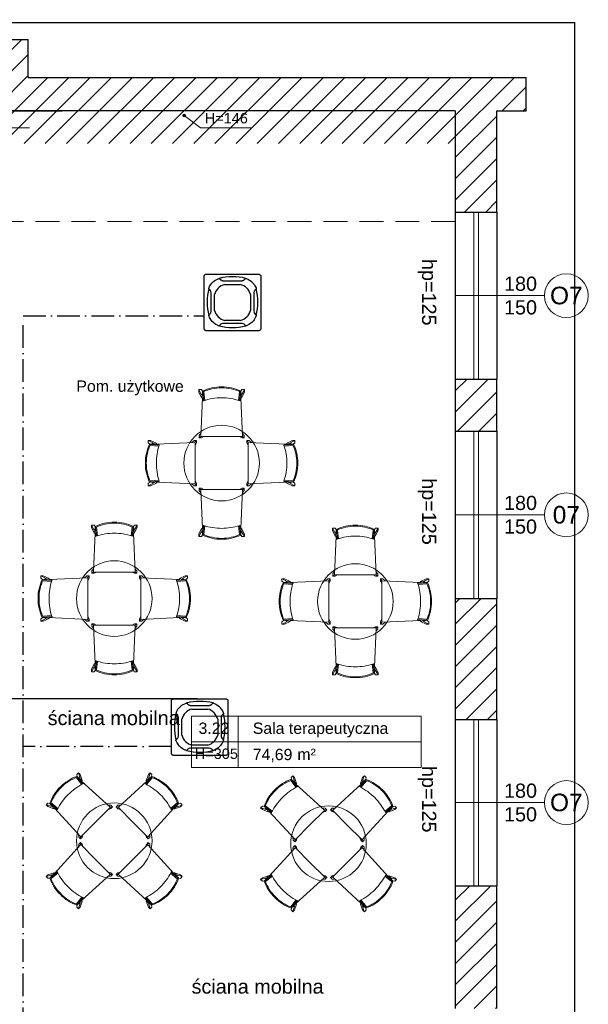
# Model space of a CAD drawing. Header units: millimetres. Extents: x 24385 to 79107, y -56478 to -23676.
# Tile 43 of 256: x 31090 to 31692, y -39680 to -38638. Entities that reach past the tile are written whole.
import ezdxf

# ---------------------------------------------------------------- set-up
doc = ezdxf.new("R2010")
doc.units = ezdxf.units.MM
doc.header["$LTSCALE"] = 2
for name, pattern in [('ACAD_ISO10W100', [18, 12, -3, 0, -3]), ('DASHED', [19.05, 12.7, -6.35]), ('HIDDENX2', [19.05, 12.7, -6.35])]:
    doc.linetypes.add(name, pattern=pattern)
doc.layers.get('Defpoints').update_dxf_attribs({"color": 1})
for name, color, linetype, lineweight in [('0_OPIS', 7, 'Continuous', 13), ('3DPLAN_A_OKNA', 153, 'Continuous', 5), ('3DPLAN_A_TABELKA POMIESZCZEŃ', 7, 'Continuous', 0), ('3DPLAN_A_WYSOKOŚCI ZMIANA', 144, 'HIDDENX2', 5), ('A_STOL_OPIS', 55, 'Continuous', 5), ('A_ZESTAWIENIE STOLARKI', 3, 'Continuous', 15), ('MN_cienka', 140, 'Continuous', 18), ('Opisy', 7, 'Continuous', 13)]:
    doc.layers.add(name, color=color, linetype=linetype, lineweight=lineweight)
for name, color, linetype in [('3DPLAN_A_KRESKOWANIE 1', 253, 'Continuous'), ('3DPLAN_A_OPIS', 8, 'Continuous'), ('3DPLAN_A_POMIESZCZENIE NUMER', 100, 'Continuous'), ('3DPLAN_K_DZIAŁOWA', 74, 'Continuous'), ('3DPLAN_K_DZIAŁOWA NISKIE', 134, 'Continuous'), ('3DPLAN_K_NOŚNA', 7, 'Continuous'), ('3DPLAN_K_OBRYS', 243, 'Continuous'), ('3DPLAN_K_OBRYS WIDOK', 242, 'Continuous'), ('A_POMIESZCZENIE OPIS', 100, 'Continuous'), ('IS_freon_urządzenia', 3, 'DASHED')]:
    doc.layers.add(name, color=color, linetype=linetype)
doc.layers.add('kanalizacja pod stropem skropliny', color=7, linetype='Continuous', lineweight=30, true_color=0x60bb04)
doc.styles.add('ARIAL', font='arial.ttf')
doc.styles.add('TABEL1', font='txt')
doc.linetypes.add('ZIGZAG', pattern='A,0.00254,-5.08,[131,ltypeshp.shx,S=5.08,R=0,X=-5.08,Y=0],-10.16,[131,ltypeshp.shx,S=5.08,R=180,X=5.08,Y=0],-5.08', length=20.32254)

# ---------------------------------------------------------------- blocks, each defined once
blk = doc.blocks.new('zw$2C56')
at = {"layer": 'IS_freon_urządzenia', "linetype": 'Continuous'}
for points in [[(-321, 376), (383, 376), (389, 376), (396, 373), (403, 368), (407, 362), (410, 357), (411, 348), (411, -356), (410, -362), (408, -368), (403, -375), (396, -380), (392, -382), (388, -383), (384, -384), (-322, -384), (-328, -383), (-332, -381), (-337, -379), (-341, -375), (-344, -372), (-346, -368), (-348, -364), (-349, -360), (-349, -358), (-349, 348), (-348, 353), (-348, 357), (-346, 361), (-342, 367), (-339, 370), (-335, 373), (-329, 375), (-325, 376), (-321, 376)], [(-152, 319), (-150, 320), (-148, 320), (-147, 320), (-145, 319), (-144, 318), (-142, 317), (-138, 311), (-137, 309), (-135, 308), (-129, 302), (-123, 298), (-119, 295), (-113, 292), (-108, 291), (-106, 290), (-101, 289), (-97, 288), (-96, 288), (-94, 288), (-92, 288), (-90, 288), (-89, 288), (151, 288), (157, 288), (161, 288), (165, 289), (170, 290), (175, 292), (179, 294), (182, 296), (185, 297), (188, 299), (189, 300), (197, 307), (202, 313), (206, 317), (208, 319), (210, 320), (212, 320), (213, 320), (216, 318), (238, 308), (248, 303), (261, 296), (268, 291), (286, 277), (292, 271), (300, 264), (306, 257), (320, 239), (326, 231), (332, 220), (341, 204), (347, 191), (350, 185), (351, 181), (350, 177), (350, 176), (348, 174), (341, 169), (333, 161), (328, 154), (324, 146), (321, 139), (319, 129), (319, 122), (319, -118), (320, -133), (323, -144), (332, -159), (345, -171), (350, -176), (351, -180), (350, -183), (348, -188), (345, -195), (332, -221), (321, -237), (311, -251), (289, -274), (277, -284), (264, -293), (249, -301), (217, -317), (212, -319), (210, -319), (207, -318), (205, -316), (202, -311), (193, -302), (186, -297), (175, -291), (160, -288), (150, -287), (-89, -287), (-103, -288), (-116, -293), (-125, -298), (-133, -305), (-137, -309), (-144, -317), (-148, -319), (-157, -316), (-164, -313), (-172, -309), (-191, -300), (-206, -290), (-222, -277), (-222, -277), (-241, -260), (-256, -241), (-269, -220), (-277, -206), (-284, -189), (-288, -182), (-288, -178), (-287, -175), (-283, -172), (-275, -165), (-275, -158), (-268, -158), (-263, -150), (-260, -143), (-258, -135), (-256, -125), (-256, -82), (-256, -20), (-256, 123), (-259, 141), (-265, 153), (-274, 165), (-285, 174), (-288, 179), (-287, 184), (-276, 209), (-261, 236), (-246, 255), (-224, 276), (-208, 289), (-152, 319)], [(-75, 239), (138, 239)], [(-211, -111), (-211, 103)], [(274, 103), (274, -111)], [(138, -247), (-75, -247)]]:
    blk.add_lwpolyline(points, dxfattribs=at)
for centre, radius, start, end in [((32, -425), 766, 76.4959, 103.5206), ((457, 2), 766, 166.4793, 193.5039), ((-19, 47), 200, 106.2611, 163.6692), ((82, 47), 200, 16.3308, 73.7389), ((-394, 1), 766, 346.4959, 13.5206), ((-19, -55), 200, 196.3308, 253.7389), ((82, -55), 200, 286.2611, 343.6692), ((31, 426), 766, 256.4793, 283.5039)]:
    blk.add_arc(centre, radius, start, end, dxfattribs=at)
blk = doc.blocks.new('G$CDB1AC55F')
at = {"layer": 'IS_freon_urządzenia', "xscale": 0.07876787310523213, "yscale": 0.07876787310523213, "zscale": 0.07876787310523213}
blk.add_blockref('zw$2C56', (27.5, 30.2), dxfattribs=at)
blk = doc.blocks.new('tabelka dla tp')
at = {"layer": '3DPLAN_A_TABELKA POMIESZCZEŃ'}
for p, q in [((49.7, 54), (49.7, 0)), ((0, 27), (243.1, 27))]:
    blk.add_line(p, q, dxfattribs=at)
blk.add_lwpolyline([(0, 54), (243.1, 54), (243.1, 0), (0, 0)], close=True, dxfattribs=at)
at = {"layer": '3DPLAN_A_POMIESZCZENIE NUMER', "color": 7, "style": 'ARIAL'}
blk.add_attdef('NUMER', (2.2, 35.4), '', height=12, dxfattribs=at)
at = {"layer": 'A_POMIESZCZENIE OPIS', "insert": (112.2, 19.8), "char_height": 12, "width": 36.412, "attachment_point": 1, "style": 'ARIAL'}
blk.add_mtext('{\\C7;m²}', dxfattribs=at)
at = {"layer": 'A_POMIESZCZENIE OPIS', "color": 7, "style": 'ARIAL'}
for tag, p in [('NAZWA', (51.7, 35.4)), ('POWIERZCHNIA', (51.1, 7.2))]:
    blk.add_attdef(tag, p, '', height=12, dxfattribs=at)
blk = doc.blocks.new('A$C67737715')
for p, q in [((0, 514), (29, 460)), ((0, 489), (29, 428)), ((20, 16), (39, 428)), ((38, 498), (26, 515)), ((35, 474), (29, 460)), ((35, 458), (29, 428)), ((29, 428), (45, 428)), ((35, 474), (35, 458)), ((38, 495), (48, 397)), ((39, 497), (41, 493)), ((42, 428), (47, 398)), ((43, 487), (51, 397)), ((53, 493), (62, 400)), ((433, 493), (424, 400)), ((443, 487), (435, 397)), ((448, 495), (438, 397)), ((444, 428), (438, 398)), ((457, 428), (441, 428)), ((447, 497), (445, 493)), ((447, 498), (460, 515)), ((465, 16), (447, 428)), ((451, 474), (451, 458)), ((451, 474), (457, 460)), ((451, 458), (457, 428)), ((486, 514), (457, 460)), ((486, 489), (457, 428)), ((22, 49), (1, 25)), ((1, 25), (1, 0)), ((20, 15), (1, 0)), ((23, 13), (243, 13)), ((52, 13), (27, 0)), ((462, 13), (243, 13)), ((434, 13), (459, 0)), ((464, 49), (485, 25)), ((466, 15), (485, 0)), ((485, 25), (485, 0)), ((1, 0), (27, 0)), ((485, 0), (459, 0))]:
    blk.add_line(p, q)
for points in [[(26, 515), (0, 515), (0, 489)], [(460, 515), (486, 515), (486, 489)]]:
    blk.add_lwpolyline(points)
for centre, radius, start, end in [((240, 75), 470, 89.6441, 115.2926), ((240, 75), 460, 89.6364, 115.4649), ((246, 75), 470, 64.7074, 90.3559), ((246, 75), 460, 64.5351, 90.3636), ((163, 48), 445, 105.9846, 106.6651), ((163, 32), 445, 105.7911, 106.6651), ((243, -194), 622, 90, 108.0806), ((243, -194), 622, 71.9194, 90), ((323, 32), 445, 73.3349, 74.2089), ((323, 48), 445, 73.3349, 74.0154), ((49, 398), 2, 189.5379, 288.0806), ((437, 398), 2, 251.9194, 350.4621), ((23, 16), 3, 177.4067, 270), ((462, 16), 3, 270, 2.5933)]:
    blk.add_arc(centre, radius, start, end)
at = {"extrusion": (0, 0, -1)}
for centre, major_axis, ratio, start_param, end_param in [((40, 495), (-0.42, 4.15), 0.392535, 4.712389, 6.141025), ((41, 487), (0.64, -6.38), 0.255295, 3.677072, 4.763025)]:
    blk.add_ellipse(centre, major_axis=major_axis, ratio=ratio, start_param=start_param, end_param=end_param, dxfattribs=at)
for centre, major_axis, ratio, start_param, end_param in [((445, 487), (-0.64, -6.38), 0.255295, 3.677072, 4.763025), ((446, 495), (0.42, 4.15), 0.392535, 4.712389, 6.141025)]:
    blk.add_ellipse(centre, major_axis=major_axis, ratio=ratio, start_param=start_param, end_param=end_param)
blk = doc.blocks.new('III pietrooosoo')
at = {"layer": '3DPLAN_A_KRESKOWANIE 1'}
h = blk.add_hatch(dxfattribs=at)
h.set_pattern_fill('ANSI31', color=256, scale=5, style=0)
h.set_pattern_definition([(45, (29206.918, -39107.05), (-11.22532, 11.22532), [])])
h.paths.add_polyline_path([(26781.5, -39163.6), (26781.5, -38938.6), (26746.5, -38938.6), (26746.5, -39163.6)])
h.paths.add_polyline_path([(26746.5, -39423.6), (26776, -39423.6), (26776, -39388.3), (26746.5, -39388.3)])
h.paths.add_polyline_path([(26746.5, -38938.6), (26781.5, -38938.6), (26781.5, -39163.6), (26746.5, -39163.6)])
h.paths.add_polyline_path([(27369, -39343.1), (27369, -39410.1), (27376, -39410.1), (27376, -39403.1), (27411, -39403.1), (27411, -39383.8), (27409.4, -39383.8), (27410, -39384, -0.310329), (27410.4, -39384.6), (27410.4, -39387, -0.216272), (27410.2, -39387.5), (27409.5, -39388, -0.076898), (27409.4, -39388.1, 0.840818), (27409.5, -39388.8), (27410.2, -39388.8), (27410.2, -39389), (27409.5, -39389, -0.840818), (27409.3, -39388, 0.076898), (27409.4, -39387.9), (27410.1, -39387.4, 0.216272), (27410.3, -39387), (27410.3, -39384.6, 0.310329), (27410, -39384.1), (27409, -39383.8), (27409, -39316), (27411, -39316), (27411, -39109.1), (27397, -39109.1), (27397, -39304.1), (27327, -39304.1), (27327, -39321.1), (26830, -39321.1), (26830, -39251.1), (26809.5, -39251.1), (26809.5, -39321.1), (26781.5, -39321.1), (26781.5, -39387.1), (26811, -39387.1), (26811, -39343.1)])
h.paths.add_polyline_path([(28445, -38740.1), (28445, -38698.6), (28212, -38698.6), (28212, -38637.6), (28199, -38637.6), (28199, -38740.1)])
h.paths.add_polyline_path([(28624.5, -38658.6), (28602, -38658.6), (28602, -38698.6), (28560, -38698.6), (28560, -38740.1), (28624.5, -38740.1)])
h.paths.add_polyline_path([(28628, -38870.2), (28674.8, -38870.2), (28674.8, -38878.1), (28690, -38878.1), (28690, -38734.1), (28773, -38734.1), (28773, -38698.6), (28727, -38698.6), (28727, -38658.6), (28624.5, -38658.6), (28624.5, -38740.1), (28628, -38740.1)])
h.paths.add_polyline_path([(28674.8, -38878.1), (28674.8, -38870.2), (28628, -38870.2), (28628, -38897.2), (28649, -38897.2), (28649, -38878.1)])
h.paths.add_polyline_path([(28628, -38897.2), (28628, -38924.2), (28649, -38924.2), (28649, -38897.2)])
h.paths.add_polyline_path([(28649, -38924.2), (28628, -38924.2), (28628, -39029.1), (28205, -39029.1), (28205, -39046.1), (28246, -39046.1), (28246, -39098.1), (28619, -39098.1), (28619, -39148.3), (28649, -39148.3)])
h.paths.add_polyline_path([(28770, -39380.1), (28770, -39352.6), (28655, -39352.6), (28655, -39295.6), (28649, -39295.6), (28649, -39268.1), (28619, -39268.1), (28619, -39305.1), (28603, -39305.1), (28603, -39390.6), (28909, -39390.6), (28909, -39380.1)])
h.paths.add_polyline_path([(29255, -39636.1), (29255, -39479.1), (29254, -39456.1), (29254, -39299.1), (29206, -39299.1), (29206, -39365.1), (29138, -39365.1), (29138, -39390.6), (29243, -39390.6), (29243, -39525.6), (29130, -39525.6), (29130, -39588.6), (28897, -39588.6), (28897, -39613.1), (29205, -39613.1), (29205, -39636.1)])
h.paths.add_polyline_path([(28676, -39613.1), (28676, -39693.9), (28642, -39693.9), (28642, -39636.1), (28615, -39636.1), (28615, -39598.1), (28603, -39598.1), (28603, -39526.6), (28767, -39526.6), (28767, -39613.1)])
h.paths.add_polyline_path([(28575.6, -39665.5), (28722.9, -39665.5), (28722.9, -39699.9), (28575.6, -39699.9)], flags=9)
h.paths.add_polyline_path([(28642, -39693.9), (28642, -39906.1), (28676, -39906.1), (28676, -39693.9)])
h.paths.add_polyline_path([(29061, -38734.1), (29061, -38698.6), (28888, -38698.6), (28888, -38734.1)])
h.paths.add_polyline_path([(29349, -38734.1), (29349, -38698.6), (29325, -38698.6), (29325, -38658.6), (29200, -38658.6), (29200, -38698.6), (29176, -38698.6), (29176, -38734.1)])
h.paths.add_polyline_path([(29637, -38698.6), (29464, -38698.6), (29464, -38734.1), (29637, -38734.1)])
h.paths.add_polyline_path([(29925, -38734.1), (29925, -38698.6), (29902, -38698.6), (29902, -38658.6), (29777, -38658.6), (29777, -38698.6), (29752, -38698.6), (29752, -38734.1)])
h.paths.add_polyline_path([(30040, -38734.1), (30235, -38734.1), (30235, -38698.6), (30040, -38698.6)])
h.paths.add_polyline_path([(30525, -38734.1), (30525, -38698.6), (30503, -38698.6), (30503, -38658.6), (30378, -38658.6), (30378, -38698.6), (30350, -38698.6), (30350, -38734.1)])
h.paths.add_polyline_path([(30835, -38734.1), (30835, -38698.6), (30642, -38698.6), (30642, -38734.1)])
h.paths.add_polyline_path([(31049, -38768.6), (31551, -38768.6), (31551, -38841.1), (31595, -38841.1), (31595, -38734.1), (31626, -38734.1), (31626, -38698.6), (31099, -38698.6), (31099, -38658.6), (30974, -38658.6), (30974, -38698.6), (30949, -38698.6), (30949, -38734.1), (31049, -38734.1)])
h.paths.add_polyline_path([(31551, -39073.1), (31595, -39073.1), (31595, -39018.1), (31551, -39018.1)])
h.paths.add_polyline_path([(31551, -39378.1), (31595, -39378.1), (31595, -39250.1), (31551, -39250.1)])
h.paths.add_polyline_path([(31595, -39684.1), (31595, -39554.1), (31551, -39554.1), (31551, -39684.1)])
h.paths.add_polyline_path([(31595, -39915.1), (31595, -39860.1), (31551, -39860.1), (31551, -39915.1)])
h.paths.add_polyline_path([(31551, -40194.1), (30945, -40194.1), (30945, -40267.6), (30974, -40267.6), (30974, -40307.6), (31099, -40307.6), (31099, -40267.6), (31626, -40267.6), (31626, -40194.1), (31595, -40194.1), (31595, -40092.1), (31551, -40092.1), (31551, -40194.1)], is_closed=False)
h.paths.add_polyline_path([(30638, -40267.6), (30831, -40267.6), (30831, -40194.1), (30638, -40194.1)])
h.paths.add_polyline_path([(30346, -40194.1), (30346, -40267.6), (30370, -40267.6), (30370, -40307.6), (30495, -40307.6), (30495, -40267.6), (30521, -40267.6), (30521, -40194.1)])
h.paths.add_polyline_path([(30036, -40267.6), (30231, -40267.6), (30231, -40194.1), (30036, -40194.1)])
h.paths.add_polyline_path([(29776, -40161.1), (29763, -40161.1), (29763, -40198.1), (29742, -40198.1), (29742, -40267.6), (29769, -40267.6), (29769, -40307.6), (29894, -40307.6), (29894, -40267.6), (29921, -40267.6), (29921, -40194.1), (29776, -40194.1)])
h.paths.add_polyline_path([(29432, -40198.1), (29432, -40267.6), (29627, -40267.6), (29627, -40198.1)])
h.paths.add_polyline_path([(29141, -40198.1), (29141, -40267.6), (29162, -40267.6), (29162, -40307.6), (29287, -40307.6), (29287, -40267.6), (29317, -40267.6), (29317, -40198.1)])
h.paths.add_polyline_path([(28832, -40198.1), (28832, -40267.6), (29026, -40267.6), (29026, -40198.1)])
h.paths.add_polyline_path([(28542, -40267.6), (28571, -40267.6), (28571, -40307.6), (28696, -40307.6), (28696, -40267.6), (28717, -40267.6), (28717, -40198.1), (28597.4, -40198.1), (28597.1, -40198.3, -2.544085), (28595.1, -40198.1), (28542, -40198.1)])
h.paths.add_polyline_path([(28230, -40267.6), (28427, -40267.6), (28427, -40198.1), (28230, -40198.1)])
h.paths.add_polyline_path([(28026.6, -40155.7), (28026.6, -40307.6), (28071, -40307.6), (28071, -40267.6), (28115, -40267.6), (28115, -40198.1), (28038, -40198.1), (28038, -40155.7)])
h.paths.add_polyline_path([(28026.6, -40155.7), (27982, -40155.7), (27982, -40201.1), (27902, -40201.1), (27902, -40267.6), (27946, -40267.6), (27946, -40307.6), (28026.6, -40307.6)])
h.paths.add_polyline_path([(27917, -39798.8), (27920.1, -39798.8), (27920.1, -39852.8), (27917, -39852.8), (27917, -39912.1), (27982, -39912.1), (27982, -40155.7), (28026.6, -40155.7), (28026.6, -39747.1), (27917, -39747.1)])
h.paths.add_polyline_path([(28038, -39913.1), (28092, -39913.1), (28092, -39758.1), (28038, -39758.1), (28038, -39747.1), (28026.6, -39747.1), (28026.6, -40155.7), (28038, -40155.7)])
h.paths.add_polyline_path([(27951, -39566.1), (27951, -39590.1), (27957, -39590.1), (27957, -39657.1), (28026.6, -39657.1), (28026.6, -39566.1)])
h.paths.add_polyline_path([(28162, -39588.1), (28045, -39588.1), (28045, -39598.1), (28162, -39598.1)])
h.paths.add_polyline_path([(27591, -40201.1), (27591, -40267.6), (27727, -40267.6), (27727, -40201.1)])
h.paths.add_polyline_path([(26781.5, -40201.1), (26781.5, -40267.6), (27232, -40267.6), (27232, -40307.6), (27357, -40307.6), (27357, -40267.6), (27416, -40267.6), (27416, -40201.1)])
h.paths.add_polyline_path([(26809.5, -40155.7), (26809.5, -40201.1), (26865, -40201.1), (26865, -40155.7)])
h.paths.add_polyline_path([(26809.5, -40088.1), (26809.5, -40155.7), (26865, -40155.7), (26865, -40088.1)])
h.paths.add_polyline_path([(26809.5, -40085.1), (26809.5, -40088.1), (26865, -40088.1), (26865, -40085.1)])
h.paths.add_polyline_path([(26809.5, -39863.1), (26809.5, -39910.1), (26865, -39910.1), (26865, -39863.1)])
h.paths.add_polyline_path([(27409, -39315.6), (27409, -39313.4), (27411, -39313.5), (27409.1, -39313.5), (27409.1, -39315.5), (27411, -39315.6)], flags=16)
h.paths.add_polyline_path([(28819.9, -39558.9), (28844, -39558.9), (28844, -39578.9), (28819.9, -39578.9)], flags=24)
h.paths.add_polyline_path([(28614.3, -39470.4), (28614.3, -39446.7), (28634.3, -39446.7), (28634.3, -39470.4)], flags=24)
h.paths.add_polyline_path([(28699.2, -39459.3), (28892.6, -39459.3), (28892.6, -39432.3), (28699.2, -39432.3)])
h.paths.add_polyline_path([(28699.2, -39486.3), (28892.6, -39486.3), (28892.6, -39459.3), (28699.2, -39459.3)])
h.paths.add_polyline_path([(28699.2, -39432.3), (28892.6, -39432.3), (28892.6, -39486.3), (28699.2, -39486.3)])
h.paths.add_polyline_path([(31282.9, -38730.8), (31332.2, -38730.8), (31332.2, -38753), (31282.9, -38753)], flags=24)
h.paths.add_polyline_path([(31048.2, -38730.8), (31088.9, -38730.8), (31088.9, -38753), (31048.2, -38753)], flags=24)
h.paths.add_polyline_path([(31265.2, -38739.9, 1), (31262.7, -38738.1, 1)], flags=16)
h.paths.add_polyline_path([(28712.1, -39463.6), (28749.2, -39463.6), (28749.2, -39484.1), (28712.1, -39484.1)], flags=8)
h.paths.add_polyline_path([(28712.6, -39435.9), (28779.5, -39435.9), (28779.5, -39457.5), (28712.6, -39457.5)], flags=8)
h.paths.add_polyline_path([(28654.7, -39435.9), (28689.5, -39435.9), (28689.5, -39454.1), (28654.7, -39454.1)], flags=8)
h.paths.add_polyline_path([(28758.7, -39460.6), (28782.8, -39460.6), (28782.8, -39484.6), (28758.7, -39484.6)], flags=8)
h.paths.add_polyline_path([(28699.2, -39460.9), (28699.2, -39483.1), (28699.6, -39483.1), (28699.6, -39460.9)], flags=8)
at = {"layer": '3DPLAN_A_TABELKA POMIESZCZEŃ', "ltscale": 0.5}
blk.add_hatch(color=7, dxfattribs=at).paths.add_polyline_path([(31265.5, -38739, 13.985421), (31265.4, -38739.4, 0.071503)])
at = {"layer": '3DPLAN_A_OKNA'}
for p, q in [((31570.5, -39018.1), (31570.5, -38841.1)), ((31575.5, -38841.1), (31575.5, -39018.1)), ((31570.5, -39250.1), (31570.5, -39073.1)), ((31575.5, -39073.1), (31575.5, -39250.1)), ((31570.5, -39554.1), (31570.5, -39378.1)), ((31575.5, -39378.1), (31575.5, -39554.1))]:
    blk.add_line(p, q, dxfattribs=at)
at = {"layer": '3DPLAN_A_TABELKA POMIESZCZEŃ', "color": 7, "ltscale": 0.5}
for p, q in [((31264, -38739), (31281.3, -38752.1)), ((31046.6, -38752.1), (31100.2, -38752.1)), ((31281.3, -38752.1), (31335, -38752.1))]:
    blk.add_line(p, q, dxfattribs=at)
blk.add_circle((31264, -38739), 1.51, dxfattribs=at)
at = {"layer": '3DPLAN_A_WYSOKOŚCI ZMIANA'}
blk.add_line((31551, -38851.1), (31049, -38851.1), dxfattribs=at)
at = {"layer": '3DPLAN_K_DZIAŁOWA', "linetype": 'ZIGZAG', "ltscale": 0.5}
blk.add_line((31057, -39356.1), (31278.1, -39356.1), dxfattribs=at)
at = {"layer": '3DPLAN_K_DZIAŁOWA NISKIE'}
for p, q in [((31551, -38841.1), (31551, -39018.1)), ((31551, -39073.1), (31551, -39250.1)), ((31551, -39378.1), (31551, -39554.1))]:
    blk.add_line(p, q, dxfattribs=at)
at = {"layer": '3DPLAN_K_NOŚNA'}
for p, q in [((31551, -38734.1), (30949, -38734.1)), ((31551, -38734.1), (31551, -38841.1)), ((31551, -38841.1), (31595, -38841.1)), ((31551, -39018.1), (31551, -39073.1)), ((31551, -39018.1), (31595, -39018.1)), ((31551, -39073.1), (31595, -39073.1)), ((31551, -39250.1), (31551, -39378.1)), ((31551, -39250.1), (31595, -39250.1)), ((31551, -39378.1), (31595, -39378.1)), ((31551, -39554.1), (31551, -39684.1)), ((31551, -39554.1), (31595, -39554.1))]:
    blk.add_line(p, q, dxfattribs=at)
at = {"layer": '3DPLAN_K_OBRYS'}
for p, q in [((30974, -38658.6), (31099, -38658.6)), ((31099, -38698.6), (31099, -38658.6)), ((31099, -38698.6), (31626, -38698.6)), ((31626, -38734.1), (31626, -38698.6)), ((31595, -38734.1), (31626, -38734.1)), ((31595, -38841.1), (31595, -38734.1)), ((31595, -39073.1), (31595, -39018.1)), ((31595, -39378.1), (31595, -39250.1)), ((31595, -39684.1), (31595, -39554.1))]:
    blk.add_line(p, q, dxfattribs=at)
at = {"layer": '3DPLAN_K_OBRYS WIDOK'}
for p, q in [((28212, -38640.6), (31677.5, -38640.6)), ((31677.5, -38698.6), (31677.5, -38640.6)), ((31677.5, -40267.6), (31677.5, -38698.6)), ((31595, -38841.1), (31595, -39018.1)), ((31595, -39073.1), (31595, -39250.1)), ((31595, -39378.1), (31595, -39554.1))]:
    blk.add_line(p, q, dxfattribs=at)
at = {"layer": 'A_STOL_OPIS'}
for p, q in [((31551, -38929.6), (31645.3, -38929.6)), ((31551, -39161.6), (31645.3, -39161.6)), ((31551, -39466.1), (31645.3, -39466.1))]:
    blk.add_line(p, q, dxfattribs=at)
at = {"layer": 'A_ZESTAWIENIE STOLARKI', "ltscale": 0.25}
for centre in [(31668.5, -38929.6), (31668.5, -39161.6), (31668.5, -39466.1)]:
    blk.add_circle(centre, 23.2, dxfattribs=at)
at = {"layer": 'Defpoints'}
blk.add_line((31049, -38734.1), (31135, -38734.1), dxfattribs=at)
at = {"layer": 'MN_cienka', "color": 0}
for centre in [(31303.6, -39106.8), (31190, -39250.2), (31445.2, -39253.3), (31190, -39506.5), (31416.8, -39509.6)]:
    blk.add_circle(centre, 40, dxfattribs=at)
at = {"layer": '3DPLAN_A_TABELKA POMIESZCZEŃ', "ltscale": 0.5}
ref = blk.add_blockref('tabelka dla tp', (31271.6, -39428.8), dxfattribs=at)
ref.add_attrib('NUMER', '3.22', (31279.2, -39393.4), dxfattribs={"layer": '3DPLAN_A_POMIESZCZENIE NUMER', "color": 0, "height": 12, "style": 'ARIAL'})
ref.add_attrib('NAZWA', 'Sala terapeutyczna', (31336.6, -39393.4), dxfattribs={"layer": 'A_POMIESZCZENIE OPIS', "color": 0, "height": 12, "style": 'ARIAL'})
ref.add_attrib('POWIERZCHNIA', '74,69', (31336.6, -39421.2), dxfattribs={"layer": 'A_POMIESZCZENIE OPIS', "color": 0, "height": 12, "style": 'ARIAL'})
at = {"layer": 'MN_cienka', "color": 0, "extrusion": (0, 0, -1), "xscale": 0.09900000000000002, "yscale": 0.09900000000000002, "zscale": -0.09900000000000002}
for p in [(-31327.7, -39080.1), (-31214.1, -39223.4), (-31469.2, -39226.5)]:
    blk.add_blockref('A$C67737715', p, dxfattribs=at)
at = {"layer": 'MN_cienka', "color": 0, "extrusion": (0, 0, -1), "yscale": 0.09900000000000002, "zscale": -0.09900000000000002}
for p, xscale, rotation in [((-31276.9, -39130.9), -0.09900000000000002, 270), ((-31330.3, -39130.9), 0.09900000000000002, 90.00000000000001), ((-31327.7, -39133.5), -0.09900000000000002, 180), ((-31163.3, -39274.2), -0.09900000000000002, 270), ((-31216.7, -39274.2), 0.09900000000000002, 90.00000000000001), ((-31418.5, -39277.3), -0.09900000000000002, 270), ((-31471.9, -39277.3), 0.09900000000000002, 90.00000000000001), ((-31214.1, -39276.9), -0.09900000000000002, 180), ((-31469.2, -39280), -0.09900000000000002, 180), ((-31188.1, -39470.6), 0.09900000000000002, 315), ((-31225.9, -39504.7), 0.09900000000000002, 45.00000000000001), ((-31415, -39473.7), 0.09900000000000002, 315), ((-31452.7, -39507.8), 0.09900000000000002, 45.00000000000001), ((-31188.1, -39542.4), -0.09900000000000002, 225), ((-31225.9, -39508.4), -0.09900000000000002, 135), ((-31415, -39545.5), -0.09900000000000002, 225), ((-31452.7, -39511.5), -0.09900000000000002, 135)]:
    blk.add_blockref('A$C67737715', p, dxfattribs=dict(at, xscale=xscale, rotation=rotation))
at = {"layer": '3DPLAN_A_OPIS', "color": 1, "lineweight": 30, "style": 'ARIAL'}
blk.add_attdef('31,21M2', (31149.9, -39031.4), '', height=12, dxfattribs=at)
at = {"layer": '3DPLAN_A_TABELKA POMIESZCZEŃ', "color": 7, "ltscale": 0.5, "char_height": 11, "width": 59.207, "attachment_point": 1, "style": 'ARIAL'}
for s, insert in [('H=146', (31285.7, -38736.3)), ('H=305', (31275.2, -39408.9))]:
    blk.add_mtext(s, dxfattribs=dict(at, insert=insert))
at = {"layer": '3DPLAN_A_TABELKA POMIESZCZEŃ', "ltscale": 0.5, "style": 'ARIAL'}
blk.add_attdef('REJESTRACJA', (28148.5, -39789.9), '', height=12, dxfattribs=at)
at = {"layer": 'A_STOL_OPIS', "ltscale": 0.2, "char_height": 15, "attachment_point": 5, "style": 'TABEL1'}
for insert in [(31620, -38929.6), (31620, -39161.6), (31620, -39466.1)]:
    blk.add_mtext_dynamic_manual_height_columns('\\pxqc;{\\fArial|b0|i0|c238|p34;180\\P150}', width=72.901, gutter_width=100, heights=[0], dxfattribs=dict(at, insert=insert))
at = {"layer": 'A_ZESTAWIENIE STOLARKI', "ltscale": 0.2, "char_height": 15, "attachment_point": 1, "rotation": 270, "style": 'TABEL1'}
for insert in [(31530.8, -38889.6), (31530.8, -39121.6), (31530.8, -39426.1)]:
    blk.add_mtext_dynamic_manual_height_columns('\\pxqc;{\\fArial|b0|i0|c238|p34;hp=125}', width=72.901, gutter_width=100, heights=[0], dxfattribs=dict(at, insert=insert))
at = {"layer": 'A_ZESTAWIENIE STOLARKI', "ltscale": 0.2, "char_height": 18.59, "attachment_point": 5, "style": 'TABEL1'}
for s, insert in [('{\\fArial|b0|i0|c238|p34;O7}', (31668.5, -38929.6)), ('{\\fArial|b0|i0|c238|p34;07}', (31668.5, -39161.6)), ('{\\fArial|b0|i0|c238|p34;O7}', (31668.5, -39466.1))]:
    blk.add_mtext_dynamic_manual_height_columns(s, width=72.901, gutter_width=100, heights=[0], dxfattribs=dict(at, insert=insert))
at = {"layer": 'Opisy', "ltscale": 0.5, "char_height": 15, "width": 685.999, "attachment_point": 1, "style": 'ARIAL'}
for insert in [(31119.5, -39369.1), (31271.8, -39653.3)]:
    blk.add_mtext('ściana mobilna', dxfattribs=dict(at, insert=insert))

msp = doc.modelspace()

# ---------------------------------------------------------------- linework, layer by layer
at = {"layer": 'kanalizacja pod stropem skropliny', "linetype": 'ACAD_ISO10W100'}
for points in [[(30720.7, -39706.9), (31093.6, -39706.9), (31093.6, -38951.1), (31285.2, -38951.1)], [(31250.5, -39406.9), (31093.6, -39406.9)]]:
    msp.add_lwpolyline(points, dxfattribs=at)

# ---------------------------------------------------------------- block references
at = {"layer": '0_OPIS'}
ref = msp.add_blockref('III pietrooosoo', (0, 0), dxfattribs=at)
ref.add_attrib('31,21M2', 'Pom. użytkowe', (31149.9, -39031.4), dxfattribs={"layer": '3DPLAN_A_OPIS', "color": 1, "lineweight": 30, "height": 12, "style": 'ARIAL'})
at = {"layer": 'IS_freon_urządzenia'}
for p in [(31285.2, -38966.7), (31250.5, -39416.1)]:
    msp.add_blockref('G$CDB1AC55F', p, dxfattribs=at)

doc.saveas('drawing.dxf')
